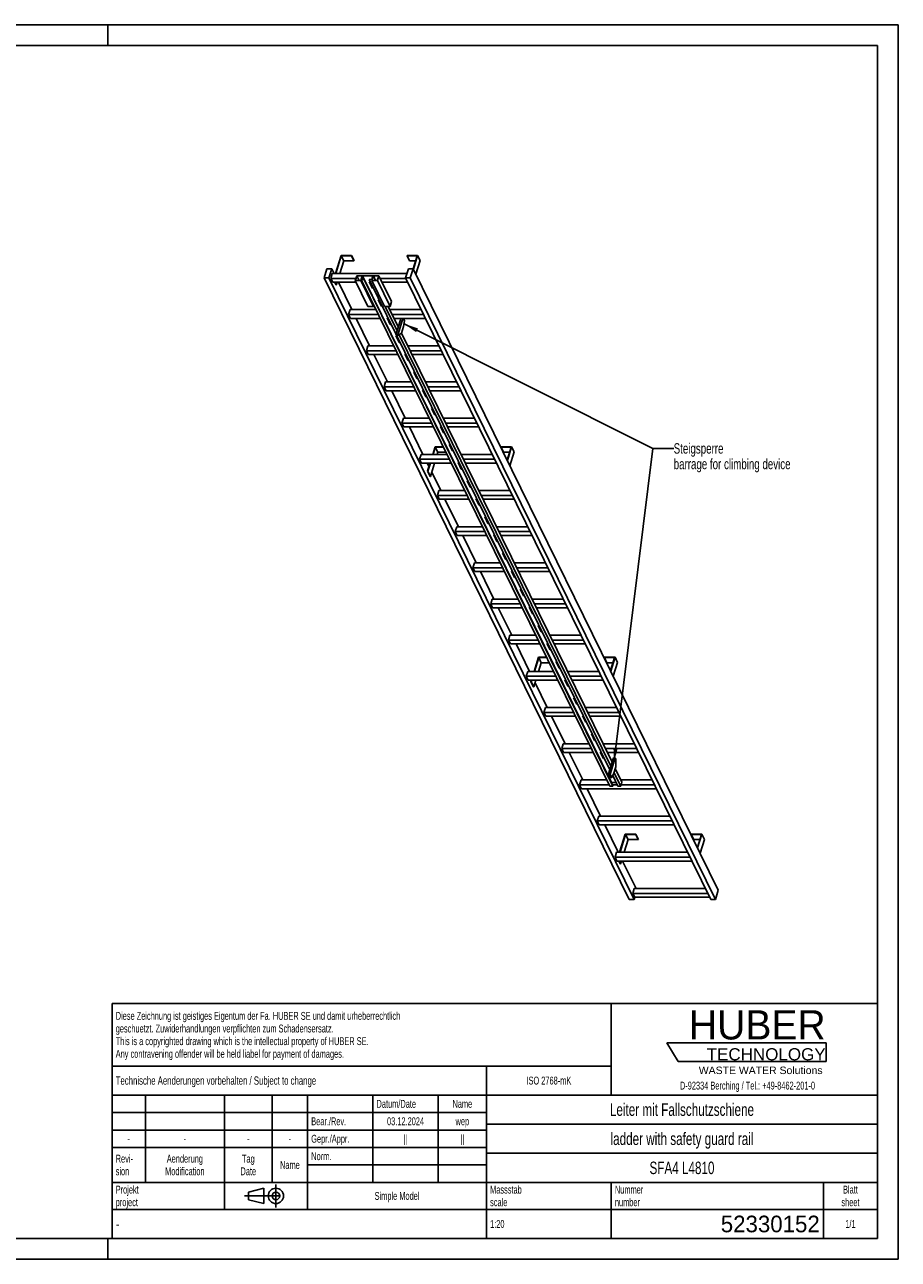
# Model space of a CAD drawing. Header units: millimetres. Extents: x 0 to 8400, y 0 to 5940.
# Tile 2 of 2: x 4200 to 8400, y 0 to 5940. Entities that reach past the tile are written whole.
import ezdxf

# ---------------------------------------------------------------- set-up
doc = ezdxf.new("R2010")
doc.units = ezdxf.units.MM
doc.header["$LTSCALE"] = 462
doc.linetypes.add('CENTER', pattern=[0.6, 0.375, -0.075, 0.075, -0.075])
doc.layers.get('0').update_dxf_attribs({"linetype": 'CONTINUOUS'})
for name, color, linetype in [('053_NOTES', 7, 'CONTINUOUS'), ('HUBER_Logo_BL1', 7, 'CONTINUOUS'), ('HUBER_Logo_BL2', 7, 'CONTINUOUS')]:
    doc.layers.add(name, color=color, linetype=linetype)
doc.styles.get("Standard").update_dxf_attribs({"font": 'txt', "width": 0.7})
doc.styles.add('TEXTSTYLE_2', font='txt')
doc.styles.add('TEXTSTYLE_3', font='arial.ttf')
doc.styles.add('TEXTSTYLE_4', font='txt', dxfattribs={"width": 0.8})
doc.styles.add('TEXTSTYLE_5', font='txt')
doc.dimstyles.get("Standard").update_dxf_attribs({"dimtxt": 50, "dimasz": 70, "dimexe": 2, "dimexo": 1, "dimtad": 1, "dimtxsty": 'Standard', "dimblk": '_FILLED', "dimblk1": '_FILLED', "dimblk2": '_FILLED', "dimcen": 0.09, "dimazin": 2, "dimtol": 1, "dimtp": 0.01, "dimtm": 0.01, "dimtfac": 1, "dimtofl": 0, "dimtmove": 0, "dimatfit": 3, "dimldrblk": '_FILLED', "dimfxl": 1, "dimtolj": 1, "dimarcsym": 0})

# ---------------------------------------------------------------- blocks, each defined once
blk = doc.blocks.new('HUBER_LOGO_BL1', base_point=(7675, 1007.5))
at = {"layer": 'HUBER_Logo_BL1', "color": 2, "linetype": 'Continuous', "attachment_point": 3, "line_spacing_factor": 0.78}
for s, insert, char_height, width, style in [('HUBER\\P\\fArial;\\H58.5;TECHNOLOGY ', (8050.7, 1198.2), 140.4, 775.343, 'TEXTSTYLE_2'), ('WASTE WATER Solutions', (8036, 927.2), 36, 594.067, 'TEXTSTYLE_3')]:
    blk.add_mtext(s, dxfattribs=dict(at, insert=insert, char_height=char_height, width=width, style=style))
at = {"layer": 'HUBER_Logo_BL1', "color": 2, "linetype": 'Continuous', "insert": (7675, 854.8), "char_height": 38, "width": 1621.786, "attachment_point": 2, "line_spacing_factor": 0.96}
blk.add_mtext('D-92334 Berching / Tel.: +49-8462-201-0', dxfattribs=at)
blk = doc.blocks.new('PROJEKTIONSMETHODE_1_BL3', base_point=(5360, 305))
at = {"color": 2, "linetype": 'CENTER'}
for p, q in [((5407.7, 360), (5407.7, 250)), ((5257.3, 305), (5462.7, 305))]:
    blk.add_line(p, q, dxfattribs=at)
at = {"color": 2, "linetype": 'Continuous'}
for p, q in [((5275.7, 323.3), (5349, 341.7)), ((5275.7, 286.7), (5275.7, 323.3)), ((5349, 268.3), (5349, 341.7)), ((5275.7, 286.7), (5349, 268.3))]:
    blk.add_line(p, q, dxfattribs=at)
for radius in [36.7, 18.3]:
    blk.add_circle((5407.7, 305), radius, dxfattribs=at)
blk = doc.blocks.new('*T13')
at = {"color": 3, "linetype": 'Continuous'}
for p, q in [((0, 0), (3680, 0)), ((0, 0), (0, -1130)), ((2400, 0), (2400, -440)), ((3680, 0), (3680, -1130)), ((0, -300), (2400, -300)), ((1800, -300), (1800, -1130)), ((0, -440), (3680, -440)), ((160, -440), (160, -860)), ((540, -440), (540, -990)), ((770, -440), (770, -860)), ((940, -440), (940, -990)), ((1254, -440), (1254, -860)), ((1568, -440), (1568, -860)), ((0, -524), (1800, -524)), ((1800, -580), (3680, -580)), ((0, -608), (1800, -608)), ((0, -692), (1800, -692)), ((1800, -720), (3680, -720)), ((940, -776), (1800, -776)), ((0, -860), (3680, -860)), ((2400, -860), (2400, -1130)), ((3420, -860), (3420, -1130)), ((0, -990), (3680, -990)), ((0, -1130), (3680, -1130))]:
    blk.add_line(p, q, dxfattribs=at)
at = {"color": 2, "linetype": 'Continuous', "line_spacing_factor": 0.96}
for s, insert, char_height, width, attachment_point in [('Diese Zeichnung ist geistiges Eigentum der Fa. HUBER SE und damit urheberrechtlich \\Pgeschuetzt. Zuwiderhandlungen verpflichten zum Schadensersatz.\\PThis is a copyrighted drawing which is the intellectual property of HUBER SE.\\PAny contravening offender will be held liabel for payment of damages.', (17.5, -39.8), 38, 4429.714, 1), ('Technische Aenderungen vorbehalten / Subject to change', (17.5, -350), 40, 3049.524, 1), ('ISO 2768-mK', (2100, -351), 38, 665.905, 2), ('Datum/Date', (1271.5, -463), 38, 584.476, 1), ('Name', (1684, -463), 38, 253.333, 2), ('Leiter mit Fallschutzschiene', (2740, -480), 60, 2260, 2), ('Bear./Rev.', (957.5, -547), 38, 544.667, 1), ('03.12.2024', (1411, -547), 38, 557.333, 2), ('wep', (1684, -547), 38, 199.048, 2), ('-', (80, -631), 38, 68.762, 2), ('-', (350, -631), 38, 68.762, 2), ('-', (655, -631), 38, 68.762, 2), ('-', (855, -631), 38, 68.762, 2), ('Gepr./Appr.', (957.5, -631), 38, 598.952, 1), ('||', (1411, -631), 38, 101.333, 2), ('||', (1684, -631), 38, 101.333, 2), ('ladder with safety guard rail', (2740, -620), 60, 2391.429, 2), ('Revi-\\Psion', (17.5, -726.6), 38, 276.857, 1), ('Aenderung\\PModification', (350, -726.6), 38, 606.19, 2), ('Tag\\PDate', (655, -726.6), 38, 235.238, 2), ('Name', (855, -757), 38, 253.333, 2), ('Norm. ', (957.5, -715), 38, 351.048, 1), ('SFA4 L4810', (2740, -760), 60, 922.857, 2), ('Projekt\\Pproject', (17.5, -875.6), 38, 367.333, 1), ('Massstab\\Pscale', (1817.5, -875.6), 38, 448.762, 1), ('Nummer\\Pnumber', (2417.5, -875.6), 38, 372.762, 1), ('Blatt\\Psheet', (3550, -875.6), 38, 275.048, 2), ('Simple Model', (1370, -906), 38, 656.857, 2), ('1:20', (1817.5, -1041), 38, 204.476, 1), ('1/1', (3550, -1041), 38, 159.238, 2)]:
    blk.add_mtext(s, dxfattribs=dict(at, insert=insert, char_height=char_height, width=width, attachment_point=attachment_point))
for s, insert, char_height, width, attachment_point, style in [('-', (17.5, -1035), 50, 36.667, 1, 'TEXTSTYLE_4'), ('52330152', (3402.5, -1020), 80, 1093.333, 3, 'TEXTSTYLE_5')]:
    blk.add_mtext(s, dxfattribs=dict(at, insert=insert, char_height=char_height, width=width, attachment_point=attachment_point, style=style))
blk = doc.blocks.new('_FILLED')
at = {"color": 0, "linetype": 'ByBlock'}
blk.add_solid([(0, 0), (-1, 0.143), (-1, -0.143)], dxfattribs=at)
blk = doc.blocks.new('HUBER_LOGO_BL2', base_point=(7670.4, 997))
at = {"layer": 'HUBER_Logo_BL2', "color": 5, "linetype": 'Continuous'}
for p, q in [((8052.9, 1042), (7287.9, 1042)), ((7287.9, 1042), (7341.9, 952)), ((8052.9, 1042), (8052.9, 952)), ((7341.9, 952), (8052.9, 952))]:
    blk.add_line(p, q, dxfattribs=at)

msp = doc.modelspace()

# ---------------------------------------------------------------- linework, layer by layer
at = {"color": 3, "linetype": 'Continuous'}
for p, q in [((8400, 5940), (0, 5940)), ((4600, 5940), (4600, 5840)), ((8400, 5940), (8400, 0)), ((4600, 0), (4600, 100)), ((8400, 0), (0, 0))]:
    msp.add_line(p, q, dxfattribs=at)
at = {"color": 5, "linetype": 'Continuous'}
for p, q in [((8300, 5840), (100, 5840)), ((8300, 100), (8300, 5840)), ((100, 100), (8300, 100))]:
    msp.add_line(p, q, dxfattribs=at)
at = {"color": 7, "linetype": 'Continuous'}
for p, q in [((5720.75, 4830.237), (5693.834, 4743.136)), ((5695.676, 4743.136), (5722.108, 4828.67)), ((5771.409, 4830.237), (5720.75, 4830.237)), ((5722.108, 4828.67), (5734.31, 4803.806)), ((5722.108, 4828.67), (5770.925, 4828.67)), ((5770.925, 4828.67), (5771.409, 4830.237)), ((5770.925, 4828.67), (5783.126, 4803.806)), ((5771.409, 4830.237), (5783.61, 4805.373)), ((6038.516, 4830.237), (6038.032, 4828.67)), ((6038.032, 4828.67), (6050.234, 4803.806)), ((6038.032, 4828.67), (6086.848, 4828.67)), ((6089.175, 4830.237), (6038.516, 4830.237)), ((6086.848, 4828.67), (6067.527, 4766.147)), ((6068.661, 4763.855), (6089.175, 4830.237)), ((6089.175, 4830.237), (6101.376, 4805.373)), ((5653.061, 4766.143), (5639.263, 4721.494)), ((5676.087, 4766.143), (5653.061, 4766.143)), ((5662.289, 4721.494), (5676.087, 4766.143)), ((5687.377, 4743.136), (5676.087, 4766.143)), ((5734.31, 4803.806), (5715.562, 4743.136)), ((5734.31, 4803.806), (5783.126, 4803.806)), ((5783.126, 4803.806), (5783.61, 4805.373)), ((6044.512, 4766.143), (6030.714, 4721.494)), ((6067.538, 4766.143), (6044.512, 4766.143)), ((6050.234, 4803.806), (6079.165, 4803.806)), ((6053.74, 4721.494), (6067.538, 4766.143)), ((7534.789, 1776.199), (6067.538, 4766.143)), ((6080.863, 4738.991), (6101.376, 4805.373)), ((7106.514, 1731.55), (5639.263, 4721.494)), ((5639.263, 4721.494), (5662.289, 4721.494)), ((7129.541, 1731.55), (5662.289, 4721.494)), ((5678.92, 4743.136), (5671.658, 4719.636)), ((5680.809, 4700.988), (5671.658, 4719.636)), ((5792.506, 4719.636), (5671.658, 4719.636)), ((6037.402, 4743.136), (5678.92, 4743.136)), ((5680.809, 4700.988), (5792.743, 4700.988)), ((5696.642, 4687.874), (5690.206, 4700.988)), ((5692.049, 4700.988), (5698.484, 4687.874)), ((5702.537, 4700.988), (5698.484, 4687.874)), ((5772.789, 4569.085), (5708.061, 4700.988)), ((5796.324, 4731.99), (5789.062, 4708.49)), ((5789.062, 4708.49), (5850.07, 4584.168)), ((5816.694, 4708.49), (5789.062, 4708.49)), ((5797.003, 4731.207), (5790.225, 4709.274)), ((5790.225, 4709.274), (5816.015, 4709.274)), ((5796.324, 4731.99), (5903.167, 4731.99)), ((5797.003, 4731.207), (5807.766, 4709.274)), ((5822.792, 4731.207), (5797.003, 4731.207)), ((5816.015, 4709.274), (5822.792, 4731.207)), ((5818.17, 4713.269), (5816.694, 4708.49)), ((5877.702, 4584.168), (5816.694, 4708.49)), ((5818.17, 4713.269), (7013.934, 2276.558)), ((5831.986, 4713.269), (5818.17, 4713.269)), ((5824.659, 4731.285), (5819.333, 4714.052)), ((5819.333, 4714.052), (5832.228, 4714.052)), ((5824.659, 4731.285), (7020.423, 2294.574)), ((5874.396, 4731.285), (5824.659, 4731.285)), ((5832.228, 4714.052), (5831.986, 4713.269)), ((7027.75, 2276.558), (5831.986, 4713.269)), ((5832.228, 4714.052), (7027.992, 2277.341)), ((5855.934, 4713.269), (5856.176, 4714.052)), ((7012.894, 2355.632), (5855.934, 4713.269)), ((5869.75, 4713.269), (5855.934, 4713.269)), ((5856.176, 4714.052), (5869.071, 4714.052)), ((5856.807, 4703.313), (5872.059, 4672.232)), ((5860.819, 4703.313), (5856.807, 4703.313)), ((5857.371, 4703.313), (5872.277, 4672.937)), ((5858.511, 4700.988), (5861.96, 4700.988)), ((5869.75, 4713.269), (5868.273, 4708.49)), ((5868.273, 4708.49), (5929.281, 4584.168)), ((5895.905, 4708.49), (5868.273, 4708.49)), ((5869.071, 4714.052), (5874.396, 4731.285)), ((5876.214, 4731.207), (5869.436, 4709.274)), ((5869.436, 4709.274), (5895.226, 4709.274)), ((5876.214, 4731.207), (5886.977, 4709.274)), ((5902.004, 4731.207), (5876.214, 4731.207)), ((5895.226, 4709.274), (5902.004, 4731.207)), ((5903.167, 4731.99), (5895.905, 4708.49)), ((5956.913, 4584.168), (5895.905, 4708.49)), ((5964.175, 4607.668), (5903.167, 4731.99)), ((6031.625, 4719.636), (5909.229, 4719.636)), ((5918.38, 4700.988), (6040.776, 4700.988)), ((7497.965, 1731.55), (6030.714, 4721.494)), ((6030.714, 4721.494), (6053.74, 4721.494)), ((7520.992, 1731.55), (6053.74, 4721.494)), ((5696.642, 4687.874), (5698.484, 4687.874)), ((5872.059, 4672.232), (5872.277, 4672.937)), ((5872.059, 4672.232), (5876.071, 4672.232)), ((5872.277, 4672.937), (5875.725, 4672.937)), ((5850.07, 4584.168), (5877.702, 4584.168)), ((5879.179, 4588.947), (5877.702, 4584.168)), ((5899.513, 4616.287), (5914.765, 4585.207)), ((5903.525, 4616.287), (5899.513, 4616.287)), ((5900.077, 4616.287), (5914.983, 4585.912)), ((5914.765, 4585.207), (5914.983, 4585.912)), ((5914.765, 4585.207), (5918.777, 4585.207)), ((5914.983, 4585.912), (5918.431, 4585.912)), ((5929.281, 4584.168), (5956.913, 4584.168)), ((5990.394, 4467.422), (5933.103, 4584.168)), ((5996.179, 4486.144), (5948.075, 4584.168)), ((5964.175, 4607.668), (5956.913, 4584.168)), ((5764.332, 4569.085), (5757.07, 4545.586)), ((5766.221, 4526.937), (5757.07, 4545.586)), ((5900.457, 4545.586), (5757.07, 4545.586)), ((5888.925, 4569.085), (5764.332, 4569.085)), ((5766.221, 4526.937), (5909.608, 4526.937)), ((5858.201, 4395.035), (5793.472, 4526.937)), ((5942.219, 4529.262), (5957.471, 4498.182)), ((5946.231, 4529.262), (5942.219, 4529.262)), ((5942.782, 4529.262), (5957.689, 4498.887)), ((5943.923, 4526.937), (5947.372, 4526.937)), ((6105.505, 4569.085), (5955.477, 4569.085)), ((6117.037, 4545.586), (5967.009, 4545.586)), ((5976.16, 4526.937), (6126.188, 4526.937)), ((6008.785, 4526.937), (5985.528, 4451.677)), ((6017.996, 4526.937), (5994.739, 4451.677)), ((6026.571, 4514.47), (6020.453, 4526.937)), ((6020.835, 4487.862), (6026.571, 4514.47)), ((5957.471, 4498.182), (5957.689, 4498.887)), ((5957.471, 4498.182), (5961.483, 4498.182)), ((5957.689, 4498.887), (5961.137, 4498.887)), ((5997.789, 4445.461), (6011.152, 4456.529)), ((7024.018, 2391.629), (6010.839, 4456.27)), ((6011.152, 4456.529), (6020.835, 4487.862)), ((5984.924, 4442.237), (6000.177, 4411.156)), ((5988.937, 4442.237), (5984.924, 4442.237)), ((5985.488, 4442.237), (6000.394, 4411.861)), ((5985.528, 4451.677), (5988.579, 4445.461)), ((5985.528, 4451.677), (5994.739, 4451.677)), ((5988.579, 4445.461), (5997.789, 4445.461)), ((5994.739, 4451.677), (5997.789, 4445.461)), ((6000.177, 4411.156), (6000.394, 4411.861)), ((6000.177, 4411.156), (6004.189, 4411.156)), ((7018.232, 2372.907), (6000.193, 4447.452)), ((6000.394, 4411.861), (6003.843, 4411.861)), ((5849.744, 4395.035), (5842.482, 4371.535)), ((5851.633, 4352.887), (5842.482, 4371.535)), ((5985.869, 4371.535), (5842.482, 4371.535)), ((5974.337, 4395.035), (5849.744, 4395.035)), ((5851.633, 4352.887), (5995.02, 4352.887)), ((5943.613, 4220.984), (5878.884, 4352.887)), ((6027.63, 4355.211), (6042.882, 4324.131)), ((6031.643, 4355.211), (6027.63, 4355.211)), ((6028.194, 4355.211), (6043.1, 4324.836)), ((6029.335, 4352.887), (6032.784, 4352.887)), ((6190.917, 4395.035), (6040.889, 4395.035)), ((6202.449, 4371.535), (6052.421, 4371.535)), ((6061.572, 4352.887), (6211.6, 4352.887)), ((6042.882, 4324.131), (6043.1, 4324.836)), ((6042.882, 4324.131), (6046.895, 4324.131)), ((6043.1, 4324.836), (6046.549, 4324.836)), ((5935.155, 4220.984), (5927.893, 4197.484)), ((6059.749, 4220.984), (5935.155, 4220.984)), ((6070.336, 4268.186), (6085.588, 4237.105)), ((6074.349, 4268.186), (6070.336, 4268.186)), ((6070.9, 4268.186), (6085.806, 4237.81)), ((6085.588, 4237.105), (6085.806, 4237.81)), ((6085.588, 4237.105), (6089.601, 4237.105)), ((6085.806, 4237.81), (6089.255, 4237.81)), ((6276.328, 4220.984), (6126.301, 4220.984)), ((5937.045, 4178.836), (5927.893, 4197.484)), ((6071.281, 4197.484), (5927.893, 4197.484)), ((5937.045, 4178.836), (6080.432, 4178.836)), ((6029.024, 4046.933), (5964.296, 4178.836)), ((6113.042, 4181.16), (6128.294, 4150.08)), ((6117.055, 4181.16), (6113.042, 4181.16)), ((6113.606, 4181.16), (6128.512, 4150.785)), ((6114.747, 4178.836), (6118.195, 4178.836)), ((6287.86, 4197.484), (6137.833, 4197.484)), ((6146.984, 4178.836), (6297.012, 4178.836)), ((6128.294, 4150.08), (6128.512, 4150.785)), ((6128.294, 4150.08), (6132.307, 4150.08)), ((6128.512, 4150.785), (6131.961, 4150.785)), ((6020.567, 4046.933), (6013.305, 4023.433)), ((6145.16, 4046.933), (6020.567, 4046.933)), ((6155.748, 4094.135), (6171, 4063.055)), ((6159.76, 4094.135), (6155.748, 4094.135)), ((6156.312, 4094.135), (6171.218, 4063.76)), ((6171, 4063.055), (6171.218, 4063.76)), ((6171, 4063.055), (6175.012, 4063.055)), ((6171.218, 4063.76), (6174.667, 4063.76)), ((6361.74, 4046.933), (6211.712, 4046.933)), ((6022.456, 4004.785), (6013.305, 4023.433)), ((6156.692, 4023.433), (6013.305, 4023.433)), ((6022.456, 4004.785), (6165.844, 4004.785)), ((6114.436, 3872.882), (6049.708, 4004.785)), ((6198.454, 4007.11), (6213.706, 3976.029)), ((6202.466, 4007.11), (6198.454, 4007.11)), ((6199.018, 4007.11), (6213.924, 3976.734)), ((6200.158, 4004.785), (6203.607, 4004.785)), ((6373.272, 4023.433), (6223.244, 4023.433)), ((6232.396, 4004.785), (6382.423, 4004.785)), ((6213.706, 3976.029), (6213.924, 3976.734)), ((6213.706, 3976.029), (6217.718, 3976.029)), ((6213.924, 3976.734), (6217.372, 3976.734)), ((6105.979, 3872.882), (6098.717, 3849.382)), ((6230.572, 3872.882), (6105.979, 3872.882)), ((6172.767, 3909.124), (6161.567, 3872.882)), ((6163.409, 3872.882), (6174.125, 3907.557)), ((6212.787, 3909.124), (6172.767, 3909.124)), ((6186.327, 3882.693), (6174.125, 3907.557)), ((6174.125, 3907.557), (6213.556, 3907.557)), ((6183.295, 3872.882), (6186.327, 3882.693)), ((6186.327, 3882.693), (6225.758, 3882.693)), ((6241.16, 3920.084), (6256.412, 3889.004)), ((6245.172, 3920.084), (6241.16, 3920.084)), ((6241.723, 3920.084), (6256.63, 3889.709)), ((6256.412, 3889.004), (6256.63, 3889.709)), ((6256.412, 3889.004), (6260.424, 3889.004)), ((6256.63, 3889.709), (6260.078, 3889.709)), ((6447.152, 3872.882), (6297.124, 3872.882)), ((6490.533, 3909.124), (6490.049, 3907.557)), ((6502.25, 3882.693), (6490.049, 3907.557)), ((6490.049, 3907.557), (6538.865, 3907.557)), ((6541.191, 3909.124), (6490.533, 3909.124)), ((6502.25, 3882.693), (6531.181, 3882.693)), ((6538.865, 3907.557), (6519.547, 3845.045)), ((6520.678, 3842.742), (6541.191, 3909.124)), ((6532.879, 3817.878), (6553.393, 3884.26)), ((6553.393, 3884.26), (6541.191, 3909.124)), ((6107.868, 3830.734), (6098.717, 3849.382)), ((6242.104, 3849.382), (6098.717, 3849.382)), ((6107.868, 3830.734), (6251.255, 3830.734)), ((6143.356, 3813.95), (6135.119, 3830.734)), ((6148.543, 3830.734), (6136.457, 3791.625)), ((6138.299, 3791.625), (6150.385, 3830.734)), ((6150.501, 3766.761), (6170.27, 3830.734)), ((6283.865, 3833.059), (6299.118, 3801.978)), ((6287.878, 3833.059), (6283.865, 3833.059)), ((6284.429, 3833.059), (6299.335, 3802.683)), ((6285.57, 3830.734), (6289.019, 3830.734)), ((6299.118, 3801.978), (6299.335, 3802.683)), ((6299.118, 3801.978), (6303.13, 3801.978)), ((6299.335, 3802.683), (6302.784, 3802.683)), ((6458.684, 3849.382), (6308.656, 3849.382)), ((6317.807, 3830.734), (6467.835, 3830.734)), ((6148.659, 3766.761), (6136.457, 3791.625)), ((6136.457, 3791.625), (6138.299, 3791.625)), ((6150.501, 3766.761), (6138.299, 3791.625)), ((6148.659, 3766.761), (6150.501, 3766.761)), ((6199.848, 3698.831), (6156.688, 3786.782)), ((6326.571, 3746.033), (6341.823, 3714.953)), ((6330.584, 3746.033), (6326.571, 3746.033)), ((6327.135, 3746.033), (6342.041, 3715.658)), ((6191.39, 3698.831), (6184.128, 3675.332)), ((6315.984, 3698.831), (6191.39, 3698.831)), ((6341.823, 3714.953), (6342.041, 3715.658)), ((6341.823, 3714.953), (6345.836, 3714.953)), ((6342.041, 3715.658), (6345.49, 3715.658)), ((6532.564, 3698.831), (6382.536, 3698.831)), ((6193.28, 3656.683), (6184.128, 3675.332)), ((6327.516, 3675.332), (6184.128, 3675.332)), ((6193.28, 3656.683), (6336.667, 3656.683)), ((6285.259, 3524.781), (6220.531, 3656.683)), ((6369.277, 3659.008), (6384.529, 3627.928)), ((6373.29, 3659.008), (6369.277, 3659.008)), ((6369.841, 3659.008), (6384.747, 3628.633)), ((6370.982, 3656.683), (6374.43, 3656.683)), ((6384.529, 3627.928), (6384.747, 3628.633)), ((6384.529, 3627.928), (6388.542, 3627.928)), ((6384.747, 3628.633), (6388.196, 3628.633)), ((6544.096, 3675.332), (6394.068, 3675.332)), ((6403.219, 3656.683), (6553.247, 3656.683)), ((6411.983, 3571.983), (6427.235, 3540.902)), ((6415.996, 3571.983), (6411.983, 3571.983)), ((6412.547, 3571.983), (6427.453, 3541.607)), ((6276.802, 3524.781), (6269.54, 3501.281)), ((6401.395, 3524.781), (6276.802, 3524.781)), ((6427.235, 3540.902), (6427.453, 3541.607)), ((6427.235, 3540.902), (6431.248, 3540.902)), ((6427.453, 3541.607), (6430.902, 3541.607)), ((6617.975, 3524.781), (6467.947, 3524.781)), ((6278.691, 3482.633), (6269.54, 3501.281)), ((6412.927, 3501.281), (6269.54, 3501.281)), ((6278.691, 3482.633), (6422.079, 3482.633)), ((6370.671, 3350.73), (6305.943, 3482.633)), ((6454.689, 3484.957), (6469.941, 3453.877)), ((6458.701, 3484.957), (6454.689, 3484.957)), ((6455.253, 3484.957), (6470.159, 3454.582)), ((6456.394, 3482.633), (6459.842, 3482.633)), ((6469.941, 3453.877), (6470.159, 3454.582)), ((6469.941, 3453.877), (6473.953, 3453.877)), ((6470.159, 3454.582), (6473.608, 3454.582)), ((6629.507, 3501.281), (6479.479, 3501.281)), ((6488.631, 3482.633), (6638.659, 3482.633)), ((6497.395, 3397.932), (6512.647, 3366.851)), ((6501.407, 3397.932), (6497.395, 3397.932)), ((6497.959, 3397.932), (6512.865, 3367.556)), ((6362.214, 3350.73), (6354.952, 3327.23)), ((6364.103, 3308.582), (6354.952, 3327.23)), ((6498.339, 3327.23), (6354.952, 3327.23)), ((6486.807, 3350.73), (6362.214, 3350.73)), ((6512.647, 3366.851), (6512.865, 3367.556)), ((6512.647, 3366.851), (6516.659, 3366.851)), ((6512.865, 3367.556), (6516.313, 3367.556)), ((6703.387, 3350.73), (6553.359, 3350.73)), ((6714.919, 3327.23), (6564.891, 3327.23)), ((6364.103, 3308.582), (6507.49, 3308.582)), ((6456.083, 3176.679), (6391.354, 3308.582)), ((6540.101, 3310.907), (6555.353, 3279.826)), ((6544.113, 3310.907), (6540.101, 3310.907)), ((6540.664, 3310.907), (6555.571, 3280.531)), ((6541.805, 3308.582), (6545.254, 3308.582)), ((6555.353, 3279.826), (6555.571, 3280.531)), ((6555.353, 3279.826), (6559.365, 3279.826)), ((6555.571, 3280.531), (6559.019, 3280.531)), ((6574.042, 3308.582), (6724.07, 3308.582)), ((6586.819, 3223.881), (6582.807, 3223.881)), ((6582.807, 3223.881), (6598.059, 3192.801)), ((6583.37, 3223.881), (6598.276, 3193.506)), ((6447.626, 3176.679), (6440.364, 3153.179)), ((6583.751, 3153.179), (6440.364, 3153.179)), ((6449.515, 3134.531), (6440.364, 3153.179)), ((6572.219, 3176.679), (6447.626, 3176.679)), ((6598.059, 3192.801), (6598.276, 3193.506)), ((6598.059, 3192.801), (6602.071, 3192.801)), ((6598.276, 3193.506), (6601.725, 3193.506)), ((6788.799, 3176.679), (6638.771, 3176.679)), ((6800.331, 3153.179), (6650.303, 3153.179)), ((6449.515, 3134.531), (6592.902, 3134.531)), ((6541.495, 3002.628), (6476.766, 3134.531)), ((6629.525, 3136.856), (6625.512, 3136.856)), ((6625.512, 3136.856), (6640.764, 3105.775)), ((6626.076, 3136.856), (6640.982, 3106.48)), ((6627.217, 3134.531), (6630.666, 3134.531)), ((6640.764, 3105.775), (6640.982, 3106.48)), ((6640.764, 3105.775), (6644.777, 3105.775)), ((6640.982, 3106.48), (6644.431, 3106.48)), ((6659.454, 3134.531), (6809.482, 3134.531)), ((6672.231, 3049.83), (6668.218, 3049.83)), ((6668.218, 3049.83), (6683.47, 3018.75)), ((6668.782, 3049.83), (6683.688, 3019.455)), ((6533.037, 3002.628), (6525.775, 2979.129)), ((6669.163, 2979.129), (6525.775, 2979.129)), ((6534.927, 2960.48), (6525.775, 2979.129)), ((6657.631, 3002.628), (6533.037, 3002.628)), ((6683.47, 3018.75), (6683.688, 3019.455)), ((6683.47, 3018.75), (6687.483, 3018.75)), ((6683.688, 3019.455), (6687.137, 3019.455)), ((6874.21, 3002.628), (6724.183, 3002.628)), ((6885.742, 2979.129), (6735.715, 2979.129)), ((6534.927, 2960.48), (6678.314, 2960.48)), ((6626.906, 2828.578), (6562.178, 2960.48)), ((6714.937, 2962.805), (6710.924, 2962.805)), ((6710.924, 2962.805), (6726.176, 2931.724)), ((6711.488, 2962.805), (6726.394, 2932.429)), ((6712.629, 2960.48), (6716.077, 2960.48)), ((6726.176, 2931.724), (6726.394, 2932.429)), ((6726.176, 2931.724), (6730.189, 2931.724)), ((6726.394, 2932.429), (6729.843, 2932.429)), ((6744.866, 2960.48), (6894.894, 2960.48)), ((6669.708, 2896.465), (6648.729, 2828.578)), ((6650.571, 2828.578), (6671.066, 2894.898)), ((6709.728, 2896.465), (6669.708, 2896.465)), ((6670.457, 2828.578), (6683.267, 2870.034)), ((6671.066, 2894.898), (6710.497, 2894.898)), ((6683.267, 2870.034), (6671.066, 2894.898)), ((6683.267, 2870.034), (6722.698, 2870.034)), ((6757.642, 2875.78), (6753.63, 2875.78)), ((6753.63, 2875.78), (6768.882, 2844.699)), ((6754.194, 2875.78), (6769.1, 2845.404)), ((6987.474, 2896.465), (6986.99, 2894.898)), ((6986.99, 2894.898), (7035.806, 2894.898)), ((6999.191, 2870.034), (6986.99, 2894.898)), ((7038.132, 2896.465), (6987.474, 2896.465)), ((6999.191, 2870.034), (7028.122, 2870.034)), ((7035.806, 2894.898), (7016.488, 2832.386)), ((7017.619, 2830.083), (7038.132, 2896.465)), ((7029.82, 2805.218), (7050.334, 2871.601)), ((7050.334, 2871.601), (7038.132, 2896.465)), ((6618.449, 2828.578), (6611.187, 2805.078)), ((6754.574, 2805.078), (6611.187, 2805.078)), ((6620.338, 2786.429), (6611.187, 2805.078)), ((6743.042, 2828.578), (6618.449, 2828.578)), ((6768.882, 2844.699), (6769.1, 2845.404)), ((6768.882, 2844.699), (6772.895, 2844.699)), ((6769.1, 2845.404), (6772.549, 2845.404)), ((6959.622, 2828.578), (6809.594, 2828.578)), ((6971.154, 2805.078), (6821.126, 2805.078)), ((6620.338, 2786.429), (6763.726, 2786.429)), ((6635.704, 2786.429), (6633.398, 2778.966)), ((6633.398, 2778.966), (6635.24, 2778.966)), ((6645.6, 2754.102), (6633.398, 2778.966)), ((6635.24, 2778.966), (6637.546, 2786.429)), ((6647.442, 2754.102), (6635.24, 2778.966)), ((6645.6, 2754.102), (6647.442, 2754.102)), ((6647.442, 2754.102), (6657.432, 2786.429)), ((6712.318, 2654.527), (6653.629, 2774.123)), ((6800.348, 2788.754), (6796.336, 2788.754)), ((6796.336, 2788.754), (6811.588, 2757.674)), ((6796.9, 2788.754), (6811.806, 2758.379)), ((6798.04, 2786.429), (6801.489, 2786.429)), ((6811.588, 2757.674), (6811.806, 2758.379)), ((6811.588, 2757.674), (6815.6, 2757.674)), ((6811.806, 2758.379), (6815.254, 2758.379)), ((6830.278, 2786.429), (6980.305, 2786.429)), ((6843.054, 2701.729), (6839.042, 2701.729)), ((6839.042, 2701.729), (6854.294, 2670.648)), ((6839.605, 2701.729), (6854.512, 2671.353)), ((6703.861, 2654.527), (6696.599, 2631.027)), ((6839.986, 2631.027), (6696.599, 2631.027)), ((6705.75, 2612.379), (6696.599, 2631.027)), ((6828.454, 2654.527), (6703.861, 2654.527)), ((6854.294, 2670.648), (6854.512, 2671.353)), ((6854.294, 2670.648), (6858.306, 2670.648)), ((6854.512, 2671.353), (6857.96, 2671.353)), ((6885.76, 2614.703), (6881.748, 2614.703)), ((6881.748, 2614.703), (6897, 2583.623)), ((6882.311, 2614.703), (6897.217, 2584.328)), ((7045.034, 2654.527), (6895.006, 2654.527)), ((7056.566, 2631.027), (6906.538, 2631.027)), ((6705.75, 2612.379), (6849.137, 2612.379)), ((6797.73, 2480.476), (6733.001, 2612.379)), ((6883.452, 2612.379), (6886.901, 2612.379)), ((6897, 2583.623), (6897.217, 2584.328)), ((6897, 2583.623), (6901.012, 2583.623)), ((6897.217, 2584.328), (6900.666, 2584.328)), ((6915.689, 2612.379), (7065.717, 2612.379)), ((6928.466, 2527.678), (6924.453, 2527.678)), ((6924.453, 2527.678), (6939.705, 2496.597)), ((6925.017, 2527.678), (6939.923, 2497.302)), ((6939.705, 2496.597), (6939.923, 2497.302)), ((6939.705, 2496.597), (6943.718, 2496.597)), ((6939.923, 2497.302), (6943.372, 2497.302)), ((6789.272, 2480.476), (6782.011, 2456.976)), ((6925.398, 2456.976), (6782.011, 2456.976)), ((6791.162, 2438.328), (6782.011, 2456.976)), ((6913.866, 2480.476), (6789.272, 2480.476)), ((6791.162, 2438.328), (6934.549, 2438.328)), ((6883.142, 2306.425), (6818.413, 2438.328)), ((6971.172, 2440.653), (6967.159, 2440.653)), ((6967.159, 2440.653), (6982.411, 2409.572)), ((6967.723, 2440.653), (6982.629, 2410.277)), ((6968.864, 2438.328), (6972.313, 2438.328)), ((7130.446, 2480.476), (6980.418, 2480.476)), ((7141.978, 2456.976), (6991.95, 2456.976)), ((7001.101, 2438.328), (7151.129, 2438.328)), ((6982.411, 2409.572), (6982.629, 2410.277)), ((6982.411, 2409.572), (6986.424, 2409.572)), ((6982.629, 2410.277), (6986.078, 2410.277)), ((7030.336, 2412.074), (7006.129, 2333.741)), ((7039.546, 2412.074), (7015.34, 2333.741)), ((7030.336, 2412.074), (7039.546, 2412.074)), ((7042.597, 2405.857), (7039.546, 2412.074)), ((7041.435, 2369.925), (7042.597, 2405.857)), ((7006.129, 2333.741), (7015.34, 2333.741)), ((7006.129, 2333.741), (7013.755, 2318.201)), ((7012.274, 2353.627), (7009.865, 2353.627)), ((7009.865, 2353.627), (7011.343, 2350.615)), ((7010.429, 2353.627), (7011.561, 2351.32)), ((7013.755, 2318.201), (7022.966, 2318.201)), ((7015.34, 2333.741), (7022.966, 2318.201)), ((7022.966, 2318.201), (7031.753, 2338.592)), ((7024.969, 2322.849), (7025.117, 2322.547)), ((7025.117, 2322.547), (7025.335, 2323.252)), ((7025.117, 2322.547), (7029.13, 2322.547)), ((7025.232, 2323.461), (7025.335, 2323.252)), ((7025.335, 2323.252), (7028.784, 2323.252)), ((7051.698, 2276.558), (7026.845, 2327.203)), ((7031.753, 2338.592), (7041.435, 2369.925)), ((7065.514, 2276.558), (7033.035, 2342.742)), ((7071.299, 2295.279), (7038.821, 2361.464)), ((6874.684, 2306.425), (6867.422, 2282.925)), ((7010.81, 2282.925), (6867.422, 2282.925)), ((6876.573, 2264.277), (6867.422, 2282.925)), ((6999.277, 2306.425), (6874.684, 2306.425)), ((6876.573, 2264.277), (7236.541, 2264.277)), ((6968.553, 2132.374), (6903.825, 2264.277)), ((7013.934, 2276.558), (7027.75, 2276.558)), ((7020.423, 2294.574), (7020.08, 2293.465)), ((7042.857, 2294.574), (7020.423, 2294.574)), ((7048.573, 2282.925), (7025.252, 2282.925)), ((7027.75, 2276.558), (7027.992, 2277.341)), ((7051.698, 2276.558), (7065.514, 2276.558)), ((7071.299, 2295.279), (7065.514, 2276.558)), ((7215.857, 2306.425), (7065.829, 2306.425)), ((7227.389, 2282.925), (7067.481, 2282.925)), ((6960.096, 2132.374), (6952.834, 2108.875)), ((7312.801, 2108.875), (6952.834, 2108.875)), ((6961.985, 2090.226), (6952.834, 2108.875)), ((7301.269, 2132.374), (6960.096, 2132.374)), ((6961.985, 2090.226), (7321.952, 2090.226)), ((7053.965, 1958.324), (6989.237, 2090.226)), ((7087.338, 2045.424), (7060.422, 1958.324)), ((7062.264, 1958.324), (7088.696, 2043.858)), ((7137.996, 2045.424), (7087.338, 2045.424)), ((7088.696, 2043.858), (7137.512, 2043.858)), ((7100.898, 2018.993), (7088.696, 2043.858)), ((7137.512, 2043.858), (7137.996, 2045.424)), ((7149.714, 2018.993), (7137.512, 2043.858)), ((7150.198, 2020.56), (7137.996, 2045.424)), ((7150.198, 2020.56), (7149.714, 2018.993)), ((7405.104, 2045.424), (7404.62, 2043.858)), ((7404.62, 2043.858), (7453.436, 2043.858)), ((7416.821, 2018.993), (7404.62, 2043.858)), ((7455.762, 2045.424), (7405.104, 2045.424)), ((7453.436, 2043.858), (7434.118, 1981.346)), ((7435.249, 1979.042), (7455.762, 2045.424)), ((7467.964, 2020.56), (7447.45, 1954.178)), ((7467.964, 2020.56), (7455.762, 2045.424)), ((7100.898, 2018.993), (7082.149, 1958.324)), ((7149.714, 2018.993), (7100.898, 2018.993)), ((7445.752, 2018.993), (7416.821, 2018.993)), ((7045.508, 1958.324), (7038.246, 1934.824)), ((7398.213, 1934.824), (7038.246, 1934.824)), ((7047.397, 1916.175), (7038.246, 1934.824)), ((7386.681, 1958.324), (7045.508, 1958.324)), ((7047.397, 1916.175), (7407.364, 1916.175)), ((7063.23, 1903.061), (7056.794, 1916.175)), ((7065.072, 1903.061), (7058.636, 1916.175)), ((7065.072, 1903.061), (7063.23, 1903.061)), ((7069.124, 1916.175), (7065.072, 1903.061)), ((7139.377, 1784.273), (7074.648, 1916.175)), ((7130.919, 1784.273), (7123.657, 1760.773)), ((7472.092, 1784.273), (7130.919, 1784.273)), ((7106.514, 1731.55), (7129.541, 1731.55)), ((7483.624, 1760.773), (7123.657, 1760.773)), ((7132.809, 1742.125), (7123.657, 1760.773)), ((7129.541, 1731.55), (7132.809, 1742.125)), ((7132.809, 1742.125), (7492.776, 1742.125)), ((7497.965, 1731.55), (7520.992, 1731.55)), ((7520.992, 1731.55), (7534.789, 1776.199))]:
    msp.add_line(p, q, dxfattribs=at)

# ---------------------------------------------------------------- block references
msp.add_blockref('*T13', (4620, 1230))
at = {"color": 2, "linetype": 'Continuous'}
msp.add_blockref('PROJEKTIONSMETHODE_1_BL3', (5360, 305), dxfattribs=at)
at = {"layer": 'HUBER_Logo_BL1'}
msp.add_blockref('HUBER_LOGO_BL1', (7674.994, 1007.484), dxfattribs=at)
at = {"layer": 'HUBER_Logo_BL2'}
msp.add_blockref('HUBER_LOGO_BL2', (7670.375, 996.993), dxfattribs=at)

# ---------------------------------------------------------------- texts
at = {"layer": '053_NOTES', "color": 2, "linetype": 'Continuous', "insert": (7320.145, 3926.412), "char_height": 50, "width": 1396.42857, "attachment_point": 1, "line_spacing_factor": 0.9}
msp.add_mtext('Steigsperre\\Pbarrage for climbing device', dxfattribs=at)

# ---------------------------------------------------------------- leaders
at = {"layer": '053_NOTES', "color": 2, "linetype": 'Continuous', "annotation_type": 0, "has_hookline": 1, "hookline_direction": 1, "text_width": 846.929}
for points in [[(6023.682, 4501.069), (7220.145, 3901.412), (7320.145, 3901.412)], [(7031.954, 2387.505), (7220.145, 3901.412), (7320.145, 3901.412)]]:
    msp.add_leader(points, dimstyle='Standard', override={"dimtad": 0}, dxfattribs=at)

doc.saveas('drawing.dxf')
